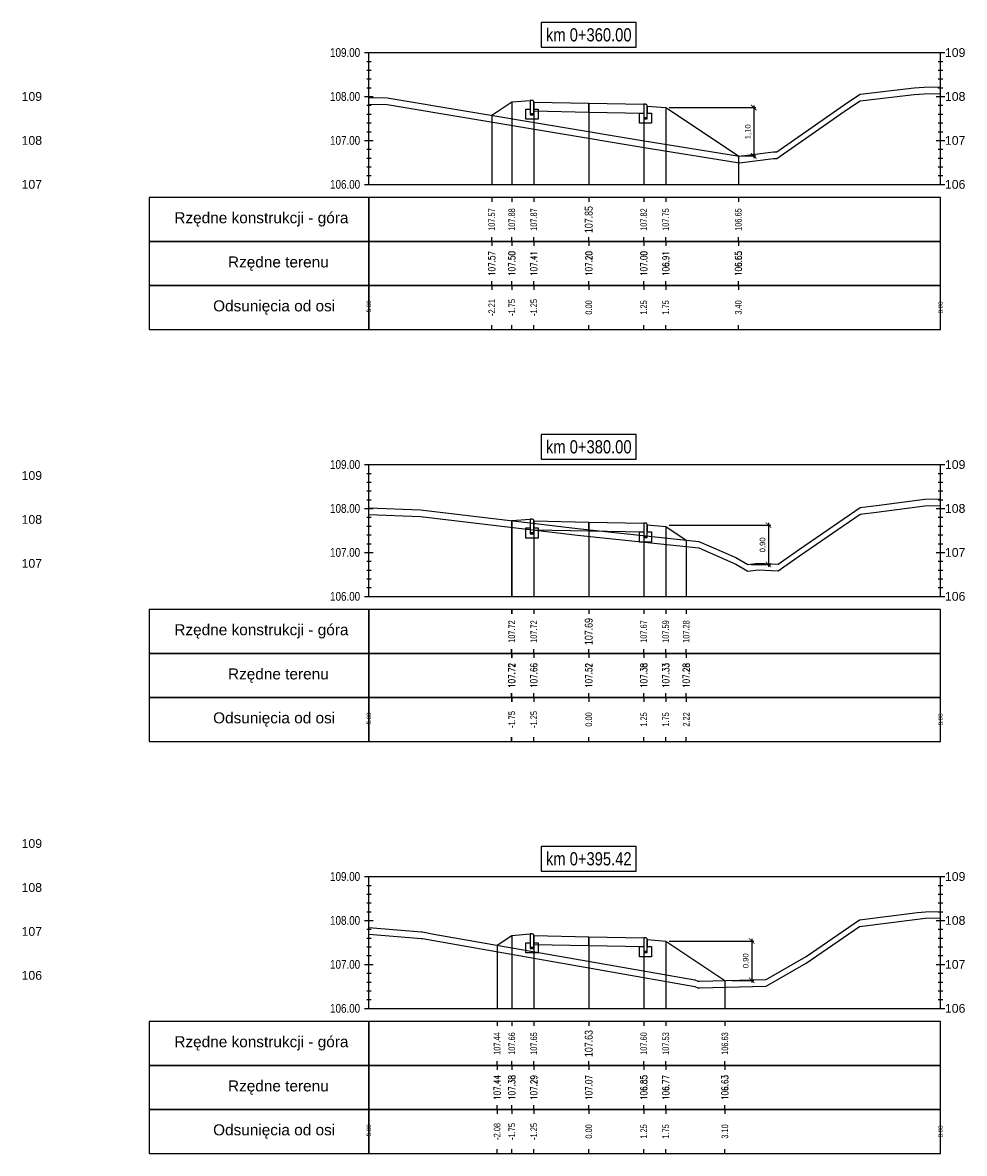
# Model space of a CAD drawing. Extents: x 7537626 to 7538805, y 5722894 to 5725486.
# Tile 22 of 90: x 7538092 to 7538114, y 5725456 to 5725482. Entities that reach past the tile are written whole.
import ezdxf

# ---------------------------------------------------------------- set-up
doc = ezdxf.new("R2010")
doc.units = 0
doc.header["$PDMODE"] = 35
doc.header["$PDSIZE"] = 0.3
for name, color, linetype in [('C-DROGI-PROFILE', 7, 'Continuous'), ('C-DROGI-PROFILE-ETYKIETY', 7, 'Continuous'), ('C-DROGI-PRZEKROJE-ETYKIETY', 7, 'Continuous'), ('C-POPRZECZKA-przekrój', 2, 'Continuous'), ('C-POPRZECZKA-widok', 1, 'Continuous')]:
    doc.layers.add(name, color=color, linetype=linetype)
for name, color, linetype, true_color in [('C-humus', 7, 'Continuous', 0x003df5), ('C-Teren', 7, 'Continuous', 0x005716), ('poprzeczki', 7, 'Continuous', 0x0000d6)]:
    doc.layers.add(name, color=color, linetype=linetype, true_color=true_color)
doc.styles.add('2mm08', font='arial.ttf', dxfattribs={"width": 0.8})
doc.styles.add('opis_50', font='arial.ttf', dxfattribs={"height": 0.125})
doc.styles.get("Standard").update_dxf_attribs({"font": 'arial.ttf'})
doc.dimstyles.new('OPIS_50', dxfattribs={"dimscale": 0.5, "dimtxt": 0.125, "dimasz": 0.25, "dimexe": 0.1, "dimexo": 0.15, "dimgap": 0.1, "dimtad": 1, "dimzin": 0, "dimtxsty": 'opis_50', "dimblk": 'ARCHTICK', "dimcen": 0.15, "dimdle": 0.1, "dimaunit": 2, "dimadec": 4, "dimazin": 0, "dimtfac": 1, "dimtmove": 0, "dimatfit": 3, "dimfxl": 1, "dimarcsym": 0})

# ---------------------------------------------------------------- blocks, each defined once
blk = doc.blocks.new('_ArchTick')
at = {"color": 0, "linetype": 'ByBlock', "const_width": 0.15}
blk.add_lwpolyline([(-0.5, -0.5), (0.5, 0.5)], dxfattribs=at)
blk = doc.blocks.new('*D53')
at = {"layer": 'Defpoints', "color": 0, "transparency": 16777216}
for p in [(7538107.014, 5725479.785), (7538108.666, 5725478.684), (7538109.016, 5725478.684)]:
    blk.add_point(p, dxfattribs=at)
at = {"layer": 'poprzeczki', "color": 0, "lineweight": -2, "transparency": 16777216}
for p, q in [((7538107.089, 5725479.785), (7538109.066, 5725479.785)), ((7538109.016, 5725479.835), (7538109.016, 5725478.634)), ((7538108.741, 5725478.684), (7538109.066, 5725478.684))]:
    blk.add_line(p, q, dxfattribs=at)
at = {"layer": 'poprzeczki', "color": 0, "lineweight": -2, "transparency": 16777216, "xscale": 0.125, "yscale": 0.125, "zscale": 0.125}
for p, rotation in [((7538109.016, 5725479.785), 90), ((7538109.016, 5725478.684), 270)]:
    blk.add_blockref('_ArchTick', p, dxfattribs=dict(at, rotation=rotation))
at = {"layer": 'poprzeczki', "color": 0, "transparency": 16777216, "insert": (7538108.891, 5725479.234), "char_height": 0.125, "attachment_point": 5, "rotation": 90, "style": 'opis_50'}
blk.add_mtext('1,10', dxfattribs=at)
blk = doc.blocks.new('*D54')
at = {"layer": 'Defpoints', "color": 0, "transparency": 16777216}
for p in [(7538107.014, 5725470.282), (7538108.885, 5725469.386), (7538109.353, 5725469.386)]:
    blk.add_point(p, dxfattribs=at)
at = {"layer": 'poprzeczki', "color": 0, "lineweight": -2, "transparency": 16777216}
for p, q in [((7538107.089, 5725470.282), (7538109.403, 5725470.282)), ((7538109.353, 5725470.332), (7538109.353, 5725469.336)), ((7538108.96, 5725469.386), (7538109.403, 5725469.386))]:
    blk.add_line(p, q, dxfattribs=at)
at = {"layer": 'poprzeczki', "color": 0, "lineweight": -2, "transparency": 16777216, "xscale": 0.125, "yscale": 0.125, "zscale": 0.125}
for p, rotation in [((7538109.353, 5725470.282), 90), ((7538109.353, 5725469.386), 270)]:
    blk.add_blockref('_ArchTick', p, dxfattribs=dict(at, rotation=rotation))
at = {"layer": 'poprzeczki', "color": 0, "transparency": 16777216, "insert": (7538109.227, 5725469.834), "char_height": 0.125, "attachment_point": 5, "rotation": 90, "style": 'opis_50'}
blk.add_mtext('0,90', dxfattribs=at)
blk = doc.blocks.new('*D55')
at = {"layer": 'Defpoints', "color": 0, "transparency": 16777216}
for p in [(7538107.014, 5725460.817), (7538108.441, 5725459.922), (7538108.97, 5725459.922)]:
    blk.add_point(p, dxfattribs=at)
at = {"layer": 'poprzeczki', "color": 0, "lineweight": -2, "transparency": 16777216}
for p, q in [((7538107.089, 5725460.817), (7538109.02, 5725460.817)), ((7538108.97, 5725460.867), (7538108.97, 5725459.872)), ((7538108.516, 5725459.922), (7538109.02, 5725459.922))]:
    blk.add_line(p, q, dxfattribs=at)
at = {"layer": 'poprzeczki', "color": 0, "lineweight": -2, "transparency": 16777216, "xscale": 0.125, "yscale": 0.125, "zscale": 0.125}
for p, rotation in [((7538108.97, 5725460.817), 90), ((7538108.97, 5725459.922), 270)]:
    blk.add_blockref('_ArchTick', p, dxfattribs=dict(at, rotation=rotation))
at = {"layer": 'poprzeczki', "color": 0, "transparency": 16777216, "insert": (7538108.845, 5725460.37), "char_height": 0.125, "attachment_point": 5, "rotation": 90, "style": 'opis_50'}
blk.add_mtext('0,90', dxfattribs=at)

msp = doc.modelspace()

# ---------------------------------------------------------------- linework, layer by layer
at = {"layer": 'C-DROGI-PROFILE', "color": 7, "linetype": 'Continuous', "lineweight": -3}
for p, q in [((7538103.057, 5725477.736), (7538103.057, 5725477.636)), ((7538103.514, 5725477.736), (7538103.514, 5725477.636)), ((7538104.014, 5725477.736), (7538104.014, 5725477.636)), ((7538105.264, 5725477.736), (7538105.264, 5725477.636)), ((7538106.514, 5725477.736), (7538106.514, 5725477.636)), ((7538107.014, 5725477.736), (7538107.014, 5725477.636)), ((7538108.666, 5725477.736), (7538108.666, 5725477.636)), ((7538103.057, 5725476.736), (7538103.057, 5725476.836)), ((7538103.057, 5725476.736), (7538103.057, 5725476.636)), ((7538103.514, 5725476.736), (7538103.514, 5725476.836)), ((7538103.514, 5725476.736), (7538103.514, 5725476.636)), ((7538104.014, 5725476.736), (7538104.014, 5725476.836)), ((7538104.014, 5725476.736), (7538104.014, 5725476.636)), ((7538105.264, 5725476.736), (7538105.264, 5725476.836)), ((7538105.264, 5725476.736), (7538105.264, 5725476.636)), ((7538106.514, 5725476.736), (7538106.514, 5725476.836)), ((7538106.514, 5725476.736), (7538106.514, 5725476.636)), ((7538107.014, 5725476.736), (7538107.014, 5725476.836)), ((7538107.014, 5725476.736), (7538107.014, 5725476.636)), ((7538108.666, 5725476.736), (7538108.666, 5725476.836)), ((7538108.666, 5725476.736), (7538108.666, 5725476.636)), ((7538103.057, 5725475.736), (7538103.057, 5725475.836)), ((7538103.057, 5725475.736), (7538103.057, 5725475.636)), ((7538103.514, 5725475.736), (7538103.514, 5725475.836)), ((7538103.514, 5725475.736), (7538103.514, 5725475.636)), ((7538104.014, 5725475.736), (7538104.014, 5725475.836)), ((7538104.014, 5725475.736), (7538104.014, 5725475.636)), ((7538105.264, 5725475.736), (7538105.264, 5725475.836)), ((7538105.264, 5725475.736), (7538105.264, 5725475.636)), ((7538106.514, 5725475.736), (7538106.514, 5725475.836)), ((7538106.514, 5725475.736), (7538106.514, 5725475.636)), ((7538107.014, 5725475.736), (7538107.014, 5725475.836)), ((7538107.014, 5725475.736), (7538107.014, 5725475.636)), ((7538108.666, 5725475.736), (7538108.666, 5725475.836)), ((7538108.666, 5725475.736), (7538108.666, 5725475.636)), ((7538103.057, 5725474.736), (7538103.057, 5725474.836)), ((7538103.514, 5725474.736), (7538103.514, 5725474.836)), ((7538104.014, 5725474.736), (7538104.014, 5725474.836)), ((7538105.264, 5725474.736), (7538105.264, 5725474.836)), ((7538106.514, 5725474.736), (7538106.514, 5725474.836)), ((7538107.014, 5725474.736), (7538107.014, 5725474.836)), ((7538108.666, 5725474.736), (7538108.666, 5725474.836)), ((7538103.51, 5725468.361), (7538103.51, 5725468.261)), ((7538103.514, 5725468.361), (7538103.514, 5725468.261)), ((7538104.014, 5725468.361), (7538104.014, 5725468.261)), ((7538105.264, 5725468.361), (7538105.264, 5725468.261)), ((7538106.514, 5725468.361), (7538106.514, 5725468.261)), ((7538107.014, 5725468.361), (7538107.014, 5725468.261)), ((7538107.481, 5725468.361), (7538107.481, 5725468.261)), ((7538103.51, 5725467.361), (7538103.51, 5725467.461)), ((7538103.514, 5725467.361), (7538103.514, 5725467.461)), ((7538104.014, 5725467.361), (7538104.014, 5725467.461)), ((7538105.264, 5725467.361), (7538105.264, 5725467.461)), ((7538106.514, 5725467.361), (7538106.514, 5725467.461)), ((7538107.014, 5725467.361), (7538107.014, 5725467.461)), ((7538107.481, 5725467.361), (7538107.481, 5725467.461)), ((7538103.51, 5725467.361), (7538103.51, 5725467.261)), ((7538103.514, 5725467.361), (7538103.514, 5725467.261)), ((7538104.014, 5725467.361), (7538104.014, 5725467.261)), ((7538105.264, 5725467.361), (7538105.264, 5725467.261)), ((7538106.514, 5725467.361), (7538106.514, 5725467.261)), ((7538107.014, 5725467.361), (7538107.014, 5725467.261)), ((7538107.481, 5725467.361), (7538107.481, 5725467.261)), ((7538103.51, 5725466.361), (7538103.51, 5725466.461)), ((7538103.514, 5725466.361), (7538103.514, 5725466.461)), ((7538104.014, 5725466.361), (7538104.014, 5725466.461)), ((7538105.264, 5725466.361), (7538105.264, 5725466.461)), ((7538106.514, 5725466.361), (7538106.514, 5725466.461)), ((7538107.014, 5725466.361), (7538107.014, 5725466.461)), ((7538107.481, 5725466.361), (7538107.481, 5725466.461)), ((7538103.51, 5725466.361), (7538103.51, 5725466.261)), ((7538103.514, 5725466.361), (7538103.514, 5725466.261)), ((7538104.014, 5725466.361), (7538104.014, 5725466.261)), ((7538105.264, 5725466.361), (7538105.264, 5725466.261)), ((7538106.514, 5725466.361), (7538106.514, 5725466.261)), ((7538107.014, 5725466.361), (7538107.014, 5725466.261)), ((7538107.481, 5725466.361), (7538107.481, 5725466.261)), ((7538103.51, 5725465.361), (7538103.51, 5725465.461)), ((7538103.514, 5725465.361), (7538103.514, 5725465.461)), ((7538104.014, 5725465.361), (7538104.014, 5725465.461)), ((7538105.264, 5725465.361), (7538105.264, 5725465.461)), ((7538106.514, 5725465.361), (7538106.514, 5725465.461)), ((7538107.014, 5725465.361), (7538107.014, 5725465.461)), ((7538107.481, 5725465.361), (7538107.481, 5725465.461)), ((7538103.18, 5725458.986), (7538103.18, 5725458.886)), ((7538103.514, 5725458.986), (7538103.514, 5725458.886)), ((7538104.014, 5725458.986), (7538104.014, 5725458.886)), ((7538105.264, 5725458.986), (7538105.264, 5725458.886)), ((7538106.514, 5725458.986), (7538106.514, 5725458.886)), ((7538107.014, 5725458.986), (7538107.014, 5725458.886)), ((7538108.36, 5725458.986), (7538108.36, 5725458.886)), ((7538103.18, 5725457.986), (7538103.18, 5725458.086)), ((7538103.18, 5725457.986), (7538103.18, 5725457.886)), ((7538103.514, 5725457.986), (7538103.514, 5725458.086)), ((7538103.514, 5725457.986), (7538103.514, 5725457.886)), ((7538104.014, 5725457.986), (7538104.014, 5725458.086)), ((7538104.014, 5725457.986), (7538104.014, 5725457.886)), ((7538105.264, 5725457.986), (7538105.264, 5725458.086)), ((7538105.264, 5725457.986), (7538105.264, 5725457.886)), ((7538106.514, 5725457.986), (7538106.514, 5725458.086)), ((7538106.514, 5725457.986), (7538106.514, 5725457.886)), ((7538107.014, 5725457.986), (7538107.014, 5725458.086)), ((7538107.014, 5725457.986), (7538107.014, 5725457.886)), ((7538108.36, 5725457.986), (7538108.36, 5725458.086)), ((7538108.36, 5725457.986), (7538108.36, 5725457.886)), ((7538103.18, 5725456.986), (7538103.18, 5725457.086)), ((7538103.18, 5725456.986), (7538103.18, 5725456.886)), ((7538103.514, 5725456.986), (7538103.514, 5725457.086)), ((7538103.514, 5725456.986), (7538103.514, 5725456.886)), ((7538104.014, 5725456.986), (7538104.014, 5725457.086)), ((7538104.014, 5725456.986), (7538104.014, 5725456.886)), ((7538105.264, 5725456.986), (7538105.264, 5725457.086)), ((7538105.264, 5725456.986), (7538105.264, 5725456.886)), ((7538106.514, 5725456.986), (7538106.514, 5725457.086)), ((7538106.514, 5725456.986), (7538106.514, 5725456.886)), ((7538107.014, 5725456.986), (7538107.014, 5725457.086)), ((7538107.014, 5725456.986), (7538107.014, 5725456.886)), ((7538108.36, 5725456.986), (7538108.36, 5725457.086)), ((7538108.36, 5725456.986), (7538108.36, 5725456.886)), ((7538103.18, 5725455.986), (7538103.18, 5725456.086)), ((7538103.514, 5725455.986), (7538103.514, 5725456.086)), ((7538104.014, 5725455.986), (7538104.014, 5725456.086)), ((7538105.264, 5725455.986), (7538105.264, 5725456.086)), ((7538106.514, 5725455.986), (7538106.514, 5725456.086)), ((7538107.014, 5725455.986), (7538107.014, 5725456.086)), ((7538108.36, 5725455.986), (7538108.36, 5725456.086))]:
    msp.add_line(p, q, dxfattribs=at)
at = {"layer": 'C-DROGI-PROFILE', "color": 1, "linetype": 'Continuous', "lineweight": -3}
for points in [[(7538100.264, 5725476.736), (7538100.264, 5725477.736), (7538095.264, 5725477.736), (7538095.264, 5725476.736)], [(7538100.264, 5725476.736), (7538113.264, 5725476.736), (7538113.264, 5725477.736), (7538100.264, 5725477.736)], [(7538100.264, 5725475.736), (7538100.264, 5725476.736), (7538095.264, 5725476.736), (7538095.264, 5725475.736)], [(7538100.264, 5725475.736), (7538113.264, 5725475.736), (7538113.264, 5725476.736), (7538100.264, 5725476.736)], [(7538100.264, 5725474.736), (7538100.264, 5725475.736), (7538095.264, 5725475.736), (7538095.264, 5725474.736)], [(7538100.264, 5725474.736), (7538113.264, 5725474.736), (7538113.264, 5725475.736), (7538100.264, 5725475.736)], [(7538100.264, 5725467.361), (7538100.264, 5725468.361), (7538095.264, 5725468.361), (7538095.264, 5725467.361)], [(7538100.264, 5725467.361), (7538113.264, 5725467.361), (7538113.264, 5725468.361), (7538100.264, 5725468.361)], [(7538100.264, 5725466.361), (7538100.264, 5725467.361), (7538095.264, 5725467.361), (7538095.264, 5725466.361)], [(7538100.264, 5725466.361), (7538113.264, 5725466.361), (7538113.264, 5725467.361), (7538100.264, 5725467.361)], [(7538100.264, 5725465.361), (7538100.264, 5725466.361), (7538095.264, 5725466.361), (7538095.264, 5725465.361)], [(7538100.264, 5725465.361), (7538113.264, 5725465.361), (7538113.264, 5725466.361), (7538100.264, 5725466.361)], [(7538100.264, 5725457.986), (7538100.264, 5725458.986), (7538095.264, 5725458.986), (7538095.264, 5725457.986)], [(7538100.264, 5725457.986), (7538113.264, 5725457.986), (7538113.264, 5725458.986), (7538100.264, 5725458.986)], [(7538100.264, 5725456.986), (7538100.264, 5725457.986), (7538095.264, 5725457.986), (7538095.264, 5725456.986)], [(7538100.264, 5725456.986), (7538113.264, 5725456.986), (7538113.264, 5725457.986), (7538100.264, 5725457.986)], [(7538100.264, 5725455.986), (7538100.264, 5725456.986), (7538095.264, 5725456.986), (7538095.264, 5725455.986)], [(7538100.264, 5725455.986), (7538113.264, 5725455.986), (7538113.264, 5725456.986), (7538100.264, 5725456.986)]]:
    msp.add_3dface(points, dxfattribs=at)
at = {"layer": 'C-DROGI-PRZEKROJE-ETYKIETY', "color": 1, "linetype": 'Continuous', "lineweight": -3}
for p, q in [((7538103.514, 5725479.915), (7538103.514, 5725478.036)), ((7538104.014, 5725479.909), (7538104.014, 5725478.036)), ((7538105.264, 5725479.884), (7538105.264, 5725478.036)), ((7538106.514, 5725479.859), (7538106.514, 5725478.036)), ((7538107.014, 5725479.785), (7538107.014, 5725478.036)), ((7538103.057, 5725479.61), (7538103.057, 5725478.036)), ((7538108.666, 5725478.684), (7538108.666, 5725478.036)), ((7538103.51, 5725470.383), (7538103.51, 5725468.661)), ((7538103.514, 5725470.385), (7538103.514, 5725468.661)), ((7538104.014, 5725470.378), (7538104.014, 5725468.661)), ((7538105.264, 5725470.353), (7538105.264, 5725468.661)), ((7538106.514, 5725470.328), (7538106.514, 5725468.661)), ((7538107.014, 5725470.255), (7538107.014, 5725468.661)), ((7538107.481, 5725469.944), (7538107.481, 5725468.661)), ((7538103.18, 5725460.725), (7538103.18, 5725459.286)), ((7538103.514, 5725460.947), (7538103.514, 5725459.286)), ((7538104.014, 5725460.941), (7538104.014, 5725459.286)), ((7538105.264, 5725460.916), (7538105.264, 5725459.286)), ((7538106.514, 5725460.891), (7538106.514, 5725459.286)), ((7538107.014, 5725460.817), (7538107.014, 5725459.286)), ((7538108.36, 5725459.92), (7538108.36, 5725459.286))]:
    msp.add_line(p, q, dxfattribs=at)
at = {"layer": 'C-humus'}
for p, q in [((7538111.434, 5725479.938), (7538112.663, 5725480.083)), ((7538112.663, 5725480.083), (7538112.895, 5725480.098)), ((7538112.895, 5725480.098), (7538113.264, 5725480.108)), ((7538100.264, 5725479.864), (7538100.68, 5725479.858)), ((7538100.68, 5725479.858), (7538106.481, 5725478.887)), ((7538111.147, 5725479.752), (7538111.434, 5725479.938)), ((7538109.538, 5725478.627), (7538111.147, 5725479.752)), ((7538106.481, 5725478.887), (7538108.69, 5725478.53)), ((7538108.69, 5725478.53), (7538109.467, 5725478.629)), ((7538109.467, 5725478.629), (7538109.538, 5725478.627)), ((7538100.264, 5725470.527), (7538101.44, 5725470.478)), ((7538110.059, 5725469.587), (7538111.435, 5725470.532)), ((7538111.435, 5725470.532), (7538111.81, 5725470.576)), ((7538111.81, 5725470.576), (7538112.911, 5725470.72)), ((7538112.911, 5725470.72), (7538113.264, 5725470.73)), ((7538101.44, 5725470.478), (7538105.011, 5725470.055)), ((7538105.011, 5725470.055), (7538107.768, 5725469.763)), ((7538107.768, 5725469.763), (7538108.606, 5725469.397)), ((7538109.568, 5725469.244), (7538110.059, 5725469.587)), ((7538108.606, 5725469.397), (7538108.885, 5725469.236)), ((7538108.885, 5725469.236), (7538109.118, 5725469.266)), ((7538109.118, 5725469.266), (7538109.568, 5725469.244)), ((7538111.422, 5725461.15), (7538112.744, 5725461.316)), ((7538112.744, 5725461.316), (7538112.922, 5725461.336)), ((7538112.922, 5725461.336), (7538113.264, 5725461.344)), ((7538100.264, 5725460.977), (7538101.463, 5725460.877)), ((7538110.211, 5725460.317), (7538111.422, 5725461.15)), ((7538101.463, 5725460.877), (7538101.471, 5725460.877)), ((7538101.471, 5725460.877), (7538101.481, 5725460.875)), ((7538101.481, 5725460.875), (7538101.74, 5725460.828)), ((7538101.74, 5725460.828), (7538107.673, 5725459.786)), ((7538109.301, 5725459.794), (7538110.211, 5725460.317)), ((7538107.673, 5725459.786), (7538107.742, 5725459.756)), ((7538107.742, 5725459.756), (7538107.779, 5725459.754)), ((7538107.779, 5725459.754), (7538109.301, 5725459.794))]:
    msp.add_line(p, q, dxfattribs=at)
at = {"layer": 'C-POPRZECZKA-przekrój', "color": 2, "linetype": 'Continuous', "lineweight": -3}
for p, q in [((7538103.057, 5725479.61), (7538103.514, 5725479.915)), ((7538103.514, 5725479.915), (7538103.934, 5725479.949)), ((7538103.974, 5725479.949), (7538103.934, 5725479.949)), ((7538103.934, 5725479.949), (7538103.934, 5725479.619)), ((7538103.98, 5725479.948), (7538103.974, 5725479.949)), ((7538103.988, 5725479.946), (7538103.98, 5725479.948)), ((7538103.996, 5725479.942), (7538103.988, 5725479.946)), ((7538104.002, 5725479.937), (7538103.996, 5725479.942)), ((7538104.007, 5725479.932), (7538104.002, 5725479.937)), ((7538104.011, 5725479.924), (7538104.007, 5725479.932)), ((7538104.013, 5725479.916), (7538104.011, 5725479.924)), ((7538104.014, 5725479.909), (7538104.013, 5725479.916)), ((7538104.014, 5725479.909), (7538105.264, 5725479.884)), ((7538104.014, 5725479.909), (7538104.015, 5725479.709)), ((7538104.014, 5725479.619), (7538104.014, 5725479.909)), ((7538104.014, 5725479.909), (7538104.014, 5725479.749)), ((7538105.264, 5725479.684), (7538105.264, 5725479.884)), ((7538105.264, 5725479.884), (7538106.514, 5725479.859)), ((7538106.514, 5725479.859), (7538106.513, 5725479.659)), ((7538106.554, 5725479.859), (7538106.514, 5725479.859)), ((7538106.514, 5725479.859), (7538106.514, 5725479.529)), ((7538106.56, 5725479.858), (7538106.554, 5725479.859)), ((7538106.568, 5725479.856), (7538106.56, 5725479.858)), ((7538106.576, 5725479.852), (7538106.568, 5725479.856)), ((7538106.582, 5725479.847), (7538106.576, 5725479.852)), ((7538106.587, 5725479.842), (7538106.582, 5725479.847)), ((7538106.591, 5725479.834), (7538106.587, 5725479.842)), ((7538106.593, 5725479.826), (7538106.591, 5725479.834)), ((7538106.594, 5725479.819), (7538106.593, 5725479.826)), ((7538106.594, 5725479.529), (7538106.594, 5725479.819)), ((7538106.594, 5725479.819), (7538106.594, 5725479.659)), ((7538106.594, 5725479.819), (7538107.014, 5725479.785)), ((7538107.014, 5725479.785), (7538108.666, 5725478.684)), ((7538103.834, 5725479.519), (7538103.834, 5725479.749)), ((7538103.834, 5725479.749), (7538103.934, 5725479.749)), ((7538104.114, 5725479.519), (7538103.834, 5725479.519)), ((7538103.934, 5725479.749), (7538103.934, 5725479.649)), ((7538103.934, 5725479.649), (7538104.014, 5725479.649)), ((7538103.934, 5725479.619), (7538104.014, 5725479.619)), ((7538104.014, 5725479.749), (7538104.114, 5725479.749)), ((7538104.015, 5725479.709), (7538105.264, 5725479.684)), ((7538104.114, 5725479.749), (7538104.114, 5725479.519)), ((7538105.264, 5725479.684), (7538106.513, 5725479.659)), ((7538106.414, 5725479.429), (7538106.414, 5725479.659)), ((7538106.414, 5725479.659), (7538106.514, 5725479.659)), ((7538106.514, 5725479.659), (7538106.514, 5725479.559)), ((7538106.514, 5725479.559), (7538106.594, 5725479.559)), ((7538106.514, 5725479.529), (7538106.594, 5725479.529)), ((7538106.594, 5725479.659), (7538106.694, 5725479.659)), ((7538106.694, 5725479.659), (7538106.694, 5725479.429)), ((7538106.694, 5725479.429), (7538106.414, 5725479.429)), ((7538103.51, 5725470.383), (7538103.514, 5725470.385)), ((7538103.514, 5725470.385), (7538103.934, 5725470.418)), ((7538103.974, 5725470.418), (7538103.934, 5725470.418)), ((7538103.934, 5725470.418), (7538103.934, 5725470.088)), ((7538103.98, 5725470.418), (7538103.974, 5725470.418)), ((7538103.988, 5725470.416), (7538103.98, 5725470.418)), ((7538103.996, 5725470.412), (7538103.988, 5725470.416)), ((7538104.002, 5725470.407), (7538103.996, 5725470.412)), ((7538104.007, 5725470.401), (7538104.002, 5725470.407)), ((7538104.011, 5725470.394), (7538104.007, 5725470.401)), ((7538104.013, 5725470.386), (7538104.011, 5725470.394)), ((7538104.014, 5725470.378), (7538104.013, 5725470.386)), ((7538104.014, 5725470.378), (7538105.264, 5725470.353)), ((7538104.014, 5725470.378), (7538104.015, 5725470.178)), ((7538104.014, 5725470.088), (7538104.014, 5725470.378)), ((7538104.014, 5725470.378), (7538104.014, 5725470.218)), ((7538105.264, 5725470.153), (7538105.264, 5725470.353)), ((7538105.264, 5725470.353), (7538106.514, 5725470.328)), ((7538106.514, 5725470.328), (7538106.513, 5725470.128)), ((7538106.554, 5725470.328), (7538106.514, 5725470.328)), ((7538106.514, 5725470.328), (7538106.514, 5725469.998)), ((7538106.56, 5725470.328), (7538106.554, 5725470.328)), ((7538106.568, 5725470.326), (7538106.56, 5725470.328)), ((7538106.576, 5725470.322), (7538106.568, 5725470.326)), ((7538106.582, 5725470.317), (7538106.576, 5725470.322)), ((7538106.587, 5725470.311), (7538106.582, 5725470.317)), ((7538106.591, 5725470.304), (7538106.587, 5725470.311)), ((7538106.593, 5725470.296), (7538106.591, 5725470.304)), ((7538106.594, 5725470.288), (7538106.593, 5725470.296)), ((7538106.594, 5725469.998), (7538106.594, 5725470.288)), ((7538106.594, 5725470.288), (7538106.594, 5725470.128)), ((7538106.594, 5725470.288), (7538107.014, 5725470.255)), ((7538107.014, 5725470.255), (7538107.481, 5725469.944)), ((7538103.834, 5725469.988), (7538103.834, 5725470.218)), ((7538103.834, 5725470.218), (7538103.934, 5725470.218)), ((7538104.114, 5725469.988), (7538103.834, 5725469.988)), ((7538103.934, 5725470.218), (7538103.934, 5725470.118)), ((7538103.934, 5725470.118), (7538104.014, 5725470.118)), ((7538103.934, 5725470.088), (7538104.014, 5725470.088)), ((7538104.014, 5725470.218), (7538104.114, 5725470.218)), ((7538104.015, 5725470.178), (7538105.264, 5725470.153)), ((7538104.114, 5725470.218), (7538104.114, 5725469.988)), ((7538105.264, 5725470.153), (7538106.513, 5725470.128)), ((7538106.414, 5725469.898), (7538106.414, 5725470.128)), ((7538106.414, 5725470.128), (7538106.514, 5725470.128)), ((7538106.514, 5725470.128), (7538106.514, 5725470.028)), ((7538106.514, 5725470.028), (7538106.594, 5725470.028)), ((7538106.514, 5725469.998), (7538106.594, 5725469.998)), ((7538106.594, 5725470.128), (7538106.694, 5725470.128)), ((7538106.694, 5725470.128), (7538106.694, 5725469.898)), ((7538106.694, 5725469.898), (7538106.414, 5725469.898)), ((7538103.514, 5725460.947), (7538103.934, 5725460.981)), ((7538103.974, 5725460.981), (7538103.934, 5725460.981)), ((7538103.934, 5725460.981), (7538103.934, 5725460.651)), ((7538103.98, 5725460.981), (7538103.974, 5725460.981)), ((7538103.988, 5725460.978), (7538103.98, 5725460.981)), ((7538103.996, 5725460.974), (7538103.988, 5725460.978)), ((7538104.002, 5725460.969), (7538103.996, 5725460.974)), ((7538104.007, 5725460.964), (7538104.002, 5725460.969)), ((7538103.18, 5725460.725), (7538103.514, 5725460.947)), ((7538103.834, 5725460.551), (7538103.834, 5725460.781)), ((7538103.834, 5725460.781), (7538103.934, 5725460.781)), ((7538103.934, 5725460.781), (7538103.934, 5725460.681)), ((7538104.011, 5725460.957), (7538104.007, 5725460.964)), ((7538104.013, 5725460.948), (7538104.011, 5725460.957)), ((7538104.014, 5725460.941), (7538104.013, 5725460.948)), ((7538104.014, 5725460.941), (7538105.264, 5725460.916)), ((7538104.014, 5725460.941), (7538104.015, 5725460.741)), ((7538104.014, 5725460.651), (7538104.014, 5725460.941)), ((7538104.014, 5725460.941), (7538104.014, 5725460.781)), ((7538104.014, 5725460.781), (7538104.114, 5725460.781)), ((7538104.015, 5725460.741), (7538105.264, 5725460.716)), ((7538104.114, 5725460.781), (7538104.114, 5725460.551)), ((7538105.264, 5725460.716), (7538105.264, 5725460.916)), ((7538105.264, 5725460.916), (7538106.514, 5725460.891)), ((7538105.264, 5725460.716), (7538106.513, 5725460.691)), ((7538106.514, 5725460.891), (7538106.513, 5725460.691)), ((7538106.554, 5725460.891), (7538106.514, 5725460.891)), ((7538106.514, 5725460.891), (7538106.514, 5725460.561)), ((7538106.56, 5725460.891), (7538106.554, 5725460.891)), ((7538106.568, 5725460.888), (7538106.56, 5725460.891)), ((7538106.576, 5725460.884), (7538106.568, 5725460.888)), ((7538106.582, 5725460.879), (7538106.576, 5725460.884)), ((7538106.587, 5725460.874), (7538106.582, 5725460.879)), ((7538106.591, 5725460.867), (7538106.587, 5725460.874)), ((7538106.593, 5725460.858), (7538106.591, 5725460.867)), ((7538106.594, 5725460.851), (7538106.593, 5725460.858)), ((7538106.594, 5725460.561), (7538106.594, 5725460.851)), ((7538106.594, 5725460.851), (7538106.594, 5725460.691)), ((7538106.594, 5725460.851), (7538107.014, 5725460.817)), ((7538107.014, 5725460.817), (7538108.36, 5725459.92)), ((7538104.114, 5725460.551), (7538103.834, 5725460.551)), ((7538103.934, 5725460.681), (7538104.014, 5725460.681)), ((7538103.934, 5725460.651), (7538104.014, 5725460.651)), ((7538106.414, 5725460.461), (7538106.414, 5725460.691)), ((7538106.414, 5725460.691), (7538106.514, 5725460.691)), ((7538106.694, 5725460.461), (7538106.414, 5725460.461)), ((7538106.514, 5725460.691), (7538106.514, 5725460.591)), ((7538106.514, 5725460.591), (7538106.594, 5725460.591)), ((7538106.514, 5725460.561), (7538106.594, 5725460.561)), ((7538106.594, 5725460.691), (7538106.694, 5725460.691)), ((7538106.694, 5725460.691), (7538106.694, 5725460.461))]:
    msp.add_line(p, q, dxfattribs=at)
at = {"layer": 'C-POPRZECZKA-widok', "color": 1, "linetype": 'Continuous', "lineweight": -3}
for p, q in [((7538100.164, 5725481.036), (7538113.364, 5725481.036)), ((7538100.214, 5725480.836), (7538100.314, 5725480.836)), ((7538100.264, 5725478.036), (7538100.264, 5725481.036)), ((7538113.214, 5725480.836), (7538113.314, 5725480.836)), ((7538113.264, 5725478.036), (7538113.264, 5725481.036)), ((7538100.214, 5725480.636), (7538100.314, 5725480.636)), ((7538113.214, 5725480.636), (7538113.314, 5725480.636)), ((7538100.214, 5725480.436), (7538100.314, 5725480.436)), ((7538113.214, 5725480.436), (7538113.314, 5725480.436)), ((7538100.164, 5725480.036), (7538100.364, 5725480.036)), ((7538100.214, 5725480.236), (7538100.314, 5725480.236)), ((7538100.214, 5725480.036), (7538100.314, 5725480.036)), ((7538113.164, 5725480.036), (7538113.364, 5725480.036)), ((7538113.214, 5725480.236), (7538113.314, 5725480.236)), ((7538113.214, 5725480.036), (7538113.314, 5725480.036)), ((7538100.214, 5725479.836), (7538100.314, 5725479.836)), ((7538113.214, 5725479.836), (7538113.314, 5725479.836)), ((7538100.214, 5725479.636), (7538100.314, 5725479.636)), ((7538113.214, 5725479.636), (7538113.314, 5725479.636)), ((7538100.214, 5725479.436), (7538100.314, 5725479.436)), ((7538113.214, 5725479.436), (7538113.314, 5725479.436)), ((7538100.164, 5725479.036), (7538100.364, 5725479.036)), ((7538100.214, 5725479.236), (7538100.314, 5725479.236)), ((7538100.214, 5725479.036), (7538100.314, 5725479.036)), ((7538113.164, 5725479.036), (7538113.364, 5725479.036)), ((7538113.214, 5725479.236), (7538113.314, 5725479.236)), ((7538113.214, 5725479.036), (7538113.314, 5725479.036)), ((7538100.214, 5725478.836), (7538100.314, 5725478.836)), ((7538113.214, 5725478.836), (7538113.314, 5725478.836)), ((7538100.214, 5725478.636), (7538100.314, 5725478.636)), ((7538113.214, 5725478.636), (7538113.314, 5725478.636)), ((7538100.214, 5725478.436), (7538100.314, 5725478.436)), ((7538100.214, 5725478.236), (7538100.314, 5725478.236)), ((7538113.214, 5725478.436), (7538113.314, 5725478.436)), ((7538113.214, 5725478.236), (7538113.314, 5725478.236)), ((7538100.164, 5725478.036), (7538113.364, 5725478.036)), ((7538100.164, 5725471.661), (7538113.364, 5725471.661)), ((7538100.264, 5725468.661), (7538100.264, 5725471.661)), ((7538113.264, 5725468.661), (7538113.264, 5725471.661)), ((7538100.214, 5725471.461), (7538100.314, 5725471.461)), ((7538100.214, 5725471.261), (7538100.314, 5725471.261)), ((7538113.214, 5725471.461), (7538113.314, 5725471.461)), ((7538113.214, 5725471.261), (7538113.314, 5725471.261)), ((7538100.214, 5725471.061), (7538100.314, 5725471.061)), ((7538113.214, 5725471.061), (7538113.314, 5725471.061)), ((7538100.214, 5725470.861), (7538100.314, 5725470.861)), ((7538113.214, 5725470.861), (7538113.314, 5725470.861)), ((7538100.164, 5725470.661), (7538100.364, 5725470.661)), ((7538100.214, 5725470.661), (7538100.314, 5725470.661)), ((7538113.164, 5725470.661), (7538113.364, 5725470.661)), ((7538113.214, 5725470.661), (7538113.314, 5725470.661)), ((7538100.214, 5725470.461), (7538100.314, 5725470.461)), ((7538100.214, 5725470.261), (7538100.314, 5725470.261)), ((7538113.214, 5725470.461), (7538113.314, 5725470.461)), ((7538113.214, 5725470.261), (7538113.314, 5725470.261)), ((7538100.214, 5725470.061), (7538100.314, 5725470.061)), ((7538113.214, 5725470.061), (7538113.314, 5725470.061)), ((7538100.214, 5725469.861), (7538100.314, 5725469.861)), ((7538113.214, 5725469.861), (7538113.314, 5725469.861)), ((7538100.164, 5725469.661), (7538100.364, 5725469.661)), ((7538100.214, 5725469.661), (7538100.314, 5725469.661)), ((7538100.214, 5725469.461), (7538100.314, 5725469.461)), ((7538113.164, 5725469.661), (7538113.364, 5725469.661)), ((7538113.214, 5725469.661), (7538113.314, 5725469.661)), ((7538113.214, 5725469.461), (7538113.314, 5725469.461)), ((7538100.214, 5725469.261), (7538100.314, 5725469.261)), ((7538113.214, 5725469.261), (7538113.314, 5725469.261)), ((7538100.214, 5725469.061), (7538100.314, 5725469.061)), ((7538113.214, 5725469.061), (7538113.314, 5725469.061)), ((7538100.214, 5725468.861), (7538100.314, 5725468.861)), ((7538113.214, 5725468.861), (7538113.314, 5725468.861)), ((7538100.164, 5725468.661), (7538113.364, 5725468.661)), ((7538100.164, 5725462.286), (7538113.364, 5725462.286)), ((7538100.264, 5725459.286), (7538100.264, 5725462.286)), ((7538113.264, 5725459.286), (7538113.264, 5725462.286)), ((7538100.214, 5725462.086), (7538100.314, 5725462.086)), ((7538113.214, 5725462.086), (7538113.314, 5725462.086)), ((7538100.214, 5725461.886), (7538100.314, 5725461.886)), ((7538113.214, 5725461.886), (7538113.314, 5725461.886)), ((7538100.214, 5725461.686), (7538100.314, 5725461.686)), ((7538100.214, 5725461.486), (7538100.314, 5725461.486)), ((7538113.214, 5725461.686), (7538113.314, 5725461.686)), ((7538113.214, 5725461.486), (7538113.314, 5725461.486)), ((7538100.164, 5725461.286), (7538100.364, 5725461.286)), ((7538100.214, 5725461.286), (7538100.314, 5725461.286)), ((7538113.164, 5725461.286), (7538113.364, 5725461.286)), ((7538113.214, 5725461.286), (7538113.314, 5725461.286)), ((7538100.214, 5725461.086), (7538100.314, 5725461.086)), ((7538113.214, 5725461.086), (7538113.314, 5725461.086)), ((7538100.214, 5725460.886), (7538100.314, 5725460.886)), ((7538113.214, 5725460.886), (7538113.314, 5725460.886)), ((7538100.214, 5725460.686), (7538100.314, 5725460.686)), ((7538100.214, 5725460.486), (7538100.314, 5725460.486)), ((7538113.214, 5725460.686), (7538113.314, 5725460.686)), ((7538113.214, 5725460.486), (7538113.314, 5725460.486)), ((7538100.164, 5725460.286), (7538100.364, 5725460.286)), ((7538100.214, 5725460.286), (7538100.314, 5725460.286)), ((7538113.164, 5725460.286), (7538113.364, 5725460.286)), ((7538113.214, 5725460.286), (7538113.314, 5725460.286)), ((7538100.214, 5725460.086), (7538100.314, 5725460.086)), ((7538113.214, 5725460.086), (7538113.314, 5725460.086)), ((7538100.214, 5725459.886), (7538100.314, 5725459.886)), ((7538100.214, 5725459.686), (7538100.314, 5725459.686)), ((7538113.214, 5725459.886), (7538113.314, 5725459.886)), ((7538113.214, 5725459.686), (7538113.314, 5725459.686)), ((7538100.214, 5725459.486), (7538100.314, 5725459.486)), ((7538113.214, 5725459.486), (7538113.314, 5725459.486)), ((7538100.164, 5725459.286), (7538113.364, 5725459.286))]:
    msp.add_line(p, q, dxfattribs=at)
at = {"layer": 'C-POPRZECZKA-widok', "color": 3, "linetype": 'Continuous', "lineweight": -3}
for points in [[(7538104.184, 5725481.161), (7538106.344, 5725481.161), (7538106.344, 5725481.718), (7538104.184, 5725481.718)], [(7538104.184, 5725471.786), (7538106.344, 5725471.786), (7538106.344, 5725472.343), (7538104.184, 5725472.343)], [(7538104.185, 5725462.411), (7538106.343, 5725462.411), (7538106.343, 5725462.968), (7538104.185, 5725462.968)]]:
    msp.add_3dface(points, dxfattribs=at)
at = {"layer": 'C-Teren'}
for p, q in [((7538100.264, 5725480.014), (7538100.68, 5725480.008)), ((7538111.147, 5725479.902), (7538111.434, 5725480.088)), ((7538111.434, 5725480.088), (7538112.663, 5725480.233)), ((7538112.663, 5725480.233), (7538112.895, 5725480.248)), ((7538112.895, 5725480.248), (7538113.264, 5725480.258)), ((7538100.68, 5725480.008), (7538106.481, 5725479.037)), ((7538109.538, 5725478.777), (7538111.147, 5725479.902)), ((7538106.481, 5725479.037), (7538108.69, 5725478.68)), ((7538108.69, 5725478.68), (7538109.467, 5725478.779)), ((7538109.467, 5725478.779), (7538109.538, 5725478.777)), ((7538111.81, 5725470.726), (7538112.911, 5725470.87)), ((7538112.911, 5725470.87), (7538113.264, 5725470.88)), ((7538100.264, 5725470.677), (7538101.44, 5725470.628)), ((7538101.44, 5725470.628), (7538105.011, 5725470.205)), ((7538110.059, 5725469.737), (7538111.435, 5725470.682)), ((7538111.435, 5725470.682), (7538111.81, 5725470.726)), ((7538105.011, 5725470.205), (7538107.768, 5725469.913)), ((7538107.768, 5725469.913), (7538108.606, 5725469.547)), ((7538109.568, 5725469.394), (7538110.059, 5725469.737)), ((7538108.606, 5725469.547), (7538108.885, 5725469.386)), ((7538108.885, 5725469.386), (7538109.118, 5725469.416)), ((7538109.118, 5725469.416), (7538109.568, 5725469.394)), ((7538112.744, 5725461.466), (7538112.922, 5725461.486)), ((7538112.922, 5725461.486), (7538113.264, 5725461.494)), ((7538110.211, 5725460.467), (7538111.422, 5725461.3)), ((7538111.422, 5725461.3), (7538112.744, 5725461.466)), ((7538100.264, 5725461.127), (7538101.463, 5725461.027)), ((7538101.463, 5725461.027), (7538101.471, 5725461.027)), ((7538101.471, 5725461.027), (7538101.481, 5725461.025)), ((7538101.481, 5725461.025), (7538101.74, 5725460.978)), ((7538101.74, 5725460.978), (7538107.673, 5725459.936)), ((7538109.301, 5725459.944), (7538110.211, 5725460.467)), ((7538107.779, 5725459.904), (7538109.301, 5725459.944)), ((7538107.673, 5725459.936), (7538107.742, 5725459.906)), ((7538107.742, 5725459.906), (7538107.779, 5725459.904))]:
    msp.add_line(p, q, dxfattribs=at)

# ---------------------------------------------------------------- texts
at = {"layer": 'C-DROGI-PROFILE', "color": 2}
for s, p in [('Rzędne konstrukcji - góra', (7538095.839, 5725477.153)), ('Rzędne terenu', (7538097.059, 5725476.147)), ('Odsunięcia od osi', (7538096.72, 5725475.147)), ('Rzędne konstrukcji - góra', (7538095.839, 5725467.778)), ('Rzędne terenu', (7538097.059, 5725466.772)), ('Odsunięcia od osi', (7538096.72, 5725465.772)), ('Rzędne konstrukcji - góra', (7538095.839, 5725458.403)), ('Rzędne terenu', (7538097.059, 5725457.397)), ('Odsunięcia od osi', (7538096.72, 5725456.397))]:
    msp.add_text(s, height=0.25, dxfattribs=at).set_placement(p)
at = {"layer": 'C-DROGI-PROFILE-ETYKIETY', "color": 1, "linetype": 'Continuous', "lineweight": -3, "attachment_point": 5, "rotation": 90, "style": '2mm08'}
for s, insert, char_height in [('107.57', (7538103.057, 5725477.236), 0.15), ('107.88', (7538103.514, 5725477.236), 0.15), ('107.87', (7538104.014, 5725477.236), 0.15), ('107.85', (7538105.264, 5725477.236), 0.18), ('107.82', (7538106.514, 5725477.236), 0.15), ('107.75', (7538107.014, 5725477.236), 0.15), ('106.65', (7538108.666, 5725477.236), 0.15), ('{\\Fsimplex.shx|c238;107.57}', (7538103.057, 5725476.236), 0.15), ('{\\Fsimplex.shx|c238;107.50}', (7538103.514, 5725476.236), 0.15), ('{\\Fsimplex.shx|c238;107.41}', (7538104.014, 5725476.236), 0.15), ('{\\Fsimplex.shx|c238;107.20}', (7538105.264, 5725476.236), 0.15), ('{\\Fsimplex.shx|c238;107.00}', (7538106.514, 5725476.236), 0.15), ('{\\Fsimplex.shx|c238;106.91}', (7538107.014, 5725476.236), 0.15), ('{\\Fsimplex.shx|c238;106.65}', (7538108.666, 5725476.236), 0.15), ('-2.21', (7538103.057, 5725475.236), 0.15), ('-1.75', (7538103.514, 5725475.236), 0.15), ('-1.25', (7538104.014, 5725475.236), 0.15), ('0.00', (7538105.264, 5725475.236), 0.15), ('1.25', (7538106.514, 5725475.236), 0.15), ('1.75', (7538107.014, 5725475.236), 0.15), ('3.40', (7538108.666, 5725475.236), 0.15), ('107.69', (7538105.264, 5725467.861), 0.18), ('107.72', (7538103.51, 5725467.861), 0.15), ('107.72', (7538103.514, 5725467.861), 0.15), ('107.72', (7538104.014, 5725467.861), 0.15), ('107.67', (7538106.514, 5725467.861), 0.15), ('107.59', (7538107.014, 5725467.861), 0.15), ('107.28', (7538107.481, 5725467.861), 0.15), ('{\\Fsimplex.shx|c238;107.72}', (7538103.51, 5725466.861), 0.15), ('{\\Fsimplex.shx|c238;107.72}', (7538103.514, 5725466.861), 0.15), ('{\\Fsimplex.shx|c238;107.66}', (7538104.014, 5725466.861), 0.15), ('{\\Fsimplex.shx|c238;107.52}', (7538105.264, 5725466.861), 0.15), ('{\\Fsimplex.shx|c238;107.38}', (7538106.514, 5725466.861), 0.15), ('{\\Fsimplex.shx|c238;107.33}', (7538107.014, 5725466.861), 0.15), ('{\\Fsimplex.shx|c238;107.28}', (7538107.481, 5725466.861), 0.15), ('-1.75', (7538103.51, 5725465.861), 0.15), ('-1.75', (7538103.514, 5725465.861), 0.15), ('-1.25', (7538104.014, 5725465.861), 0.15), ('0.00', (7538105.264, 5725465.861), 0.15), ('1.25', (7538106.514, 5725465.861), 0.15), ('1.75', (7538107.014, 5725465.861), 0.15), ('2.22', (7538107.481, 5725465.861), 0.15), ('107.44', (7538103.18, 5725458.486), 0.15), ('107.66', (7538103.514, 5725458.486), 0.15), ('107.65', (7538104.014, 5725458.486), 0.15), ('107.63', (7538105.264, 5725458.486), 0.18), ('107.60', (7538106.514, 5725458.486), 0.15), ('107.53', (7538107.014, 5725458.486), 0.15), ('106.63', (7538108.36, 5725458.486), 0.15), ('{\\Fsimplex.shx|c238;107.44}', (7538103.18, 5725457.486), 0.15), ('{\\Fsimplex.shx|c238;107.38}', (7538103.514, 5725457.486), 0.15), ('{\\Fsimplex.shx|c238;107.29}', (7538104.014, 5725457.486), 0.15), ('{\\Fsimplex.shx|c238;107.07}', (7538105.264, 5725457.486), 0.15), ('{\\Fsimplex.shx|c238;106.85}', (7538106.514, 5725457.486), 0.15), ('{\\Fsimplex.shx|c238;106.77}', (7538107.014, 5725457.486), 0.15), ('{\\Fsimplex.shx|c238;106.63}', (7538108.36, 5725457.486), 0.15), ('-2.08', (7538103.18, 5725456.486), 0.15), ('-1.75', (7538103.514, 5725456.486), 0.15), ('-1.25', (7538104.014, 5725456.486), 0.15), ('0.00', (7538105.264, 5725456.486), 0.15), ('1.25', (7538106.514, 5725456.486), 0.15), ('1.75', (7538107.014, 5725456.486), 0.15), ('3.10', (7538108.36, 5725456.486), 0.15)]:
    msp.add_mtext(s, dxfattribs=dict(at, insert=insert, char_height=char_height))
at = {"layer": 'C-DROGI-PROFILE-ETYKIETY', "color": 7, "linetype": 'Continuous', "lineweight": -3, "char_height": 0.1, "attachment_point": 5, "rotation": 90, "style": '2mm08'}
for s, insert in [('-5.00', (7538100.264, 5725475.236)), ('8.00', (7538113.264, 5725475.236)), ('-5.00', (7538100.264, 5725465.861)), ('8.00', (7538113.264, 5725465.861)), ('-5.00', (7538100.264, 5725456.486)), ('8.00', (7538113.264, 5725456.486))]:
    msp.add_mtext(s, dxfattribs=dict(at, insert=insert))
at = {"layer": 'C-POPRZECZKA-widok', "color": 3, "linetype": 'Continuous', "lineweight": -3, "char_height": 0.3, "attachment_point": 8, "style": '2mm08'}
for s, insert in [('km 0+360.00', (7538105.264, 5725481.286)), ('km 0+380.00', (7538105.264, 5725471.911)), ('km 0+395.42', (7538105.264, 5725462.536))]:
    msp.add_mtext(s, dxfattribs=dict(at, insert=insert))
at = {"layer": 'C-POPRZECZKA-widok', "color": 1, "linetype": 'Continuous', "lineweight": -3, "char_height": 0.2, "attachment_point": 6, "style": '2mm08'}
for s, insert in [('109.00', (7538100.064, 5725481.036)), ('108.00', (7538100.064, 5725480.036)), ('107.00', (7538100.064, 5725479.036)), ('106.00', (7538100.064, 5725478.036)), ('109.00', (7538100.064, 5725471.661)), ('108.00', (7538100.064, 5725470.661)), ('107.00', (7538100.064, 5725469.661)), ('106.00', (7538100.064, 5725468.661)), ('109.00', (7538100.064, 5725462.286)), ('108.00', (7538100.064, 5725461.286)), ('107.00', (7538100.064, 5725460.286)), ('106.00', (7538100.064, 5725459.286))]:
    msp.add_mtext(s, dxfattribs=dict(at, insert=insert))
at = {"layer": 'C-POPRZECZKA-widok', "color": 1, "linetype": 'Continuous', "lineweight": -3, "char_height": 0.2, "attachment_point": 4}
for s, insert in [('109', (7538113.364, 5725481.036)), ('109', (7538092.364, 5725480.036)), ('108', (7538113.364, 5725480.036)), ('108', (7538092.364, 5725479.036)), ('107', (7538113.364, 5725479.036)), ('107', (7538092.364, 5725478.036)), ('106', (7538113.364, 5725478.036)), ('109', (7538113.364, 5725471.661)), ('109', (7538092.364, 5725471.411)), ('108', (7538113.364, 5725470.661)), ('108', (7538092.364, 5725470.411)), ('107', (7538113.364, 5725469.661)), ('107', (7538092.364, 5725469.411)), ('106', (7538113.364, 5725468.661)), ('109', (7538092.364, 5725463.036)), ('109', (7538113.364, 5725462.286)), ('108', (7538092.364, 5725462.036)), ('108', (7538113.364, 5725461.286)), ('107', (7538092.364, 5725461.036)), ('107', (7538113.364, 5725460.286)), ('106', (7538092.364, 5725460.036)), ('106', (7538113.364, 5725459.286))]:
    msp.add_mtext(s, dxfattribs=dict(at, insert=insert))

# ---------------------------------------------------------------- dimensions: what is measured, and where the dimension line sits
at = {"layer": 'poprzeczki'}
for base, p1, p2, picture, middle in [((7538109.016, 5725478.684), (7538107.014, 5725479.785), (7538108.666, 5725478.684), '*D53', (7538108.891, 5725479.234)), ((7538109.353, 5725469.386), (7538107.014, 5725470.282), (7538108.885, 5725469.386), '*D54', (7538109.227, 5725469.834)), ((7538108.9697, 5725459.9218), (7538107.0139, 5725460.8174), (7538108.4411, 5725459.9218), '*D55', (7538108.8446, 5725460.3696))]:
    dim = msp.add_linear_dim(base=base, p1=p1, p2=p2, angle=90, dimstyle='OPIS_50', dxfattribs=at)
    dim.commit()
    dim.dimension.update_dxf_attribs({"geometry": picture, "text_midpoint": middle})

doc.saveas('drawing.dxf')
